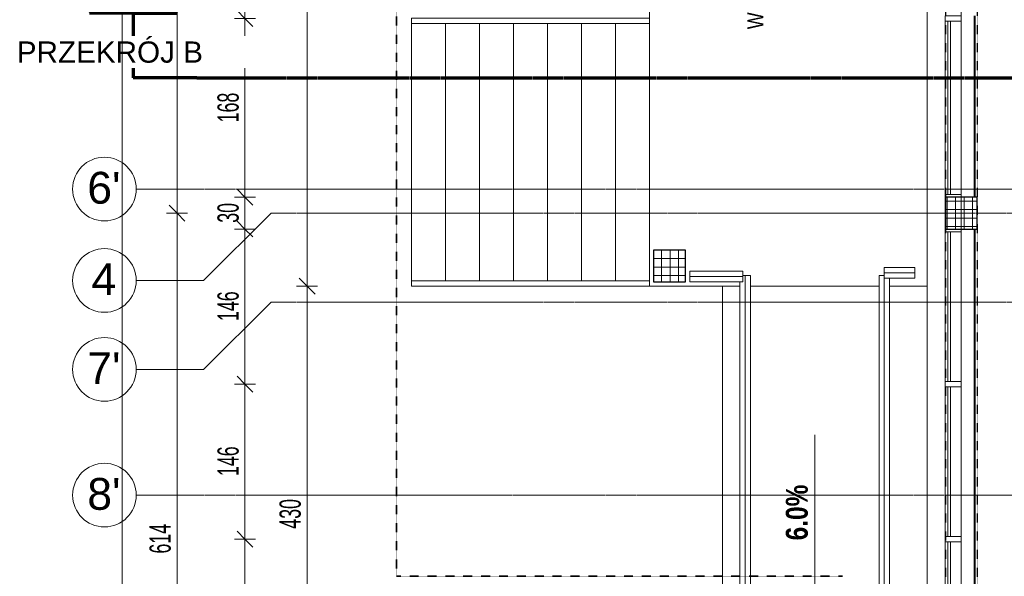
# Model space of a CAD drawing. Header units: millimetres. Extents: x -56965 to 15328, y -25411 to 16900.
# Tile 4 of 69: x -56965 to -47688, y -11959 to -6714. Entities that reach past the tile are written whole.
import ezdxf

# ---------------------------------------------------------------- set-up
doc = ezdxf.new("R2010")
doc.units = ezdxf.units.MM
for name, pattern in [('__FK_przerywana', [3.2004, 1.6002, -1.6002]), ('Kreska', [6.35, 3.175, -3.175]), ('Linia siatki', [22.225, 12.7, -3.175, 3.175, -3.175]), ('Ponad', [3.96875, 2.38125, -1.5875])]:
    doc.linetypes.add(name, pattern=pattern)
for name, color, linetype, lineweight in [('A-ANNO-DIMS', 7, 'Continuous', 5), ('A-ANNO-DIMS-100', 7, 'Continuous', 5), ('A-DETL-THIN', 7, 'Continuous', 5), ('A-FLOR', 7, 'Continuous', 5), ('A-FLOR-HRAL', 7, 'Continuous', 5), ('A-GLAZ-CURT', 7, 'Continuous', 5), ('A-GLAZ-CWMG', 7, 'Continuous', 5), ('A-WALL', 7, 'Continuous', 5), ('G-ANNO-DIMS', 7, 'Continuous', 5), ('G-ANNO-SYMB', 7, 'Continuous', 5), ('G-ANNO-TEXT', 7, 'Continuous', 5), ('S-COLS', 7, 'Continuous', 5), ('S-COLS-SYMB', 7, 'Continuous', 25), ('S-GRID', 7, 'Continuous', 5), ('S-GRID-IDEN', 7, 'Continuous', 5), ('S-STRS', 7, 'Continuous', 5)]:
    doc.layers.add(name, color=color, linetype=linetype, lineweight=lineweight)
doc.layers.add('A-DETL', color=7, linetype='Continuous', lineweight=5, true_color=0x00a600)
doc.styles.add('Arial', font='arial.ttf', dxfattribs={"height": 200})
doc.styles.add('Arial_1', font='arial.ttf', dxfattribs={"width": 0.8, "height": 200})
doc.styles.add('Arial_2', font='arial.ttf', dxfattribs={"height": 300})
doc.styles.add('Arial_4', font='arial.ttf', dxfattribs={"width": 0.6, "height": 200})
doc.styles.add('Arial_5', font='arial.ttf', dxfattribs={"width": 0.8, "height": 150})
doc.styles.add('Arial_B', font='arialbd.ttf', dxfattribs={"width": 0.8, "height": 206.349206})
doc.dimstyles.new('REVIT_standard', dxfattribs={"dimscale": 304.8, "dimtxt": 204.05188, "dimasz": 0.492126, "dimexe": 0.328084, "dimexo": 0.0625, "dimgap": 0, "dimtad": 1, "dimdec": 0, "dimlfac": 0.1, "dimzin": 0, "dimdsep": 46, "dimtxsty": 'Arial_1', "dimblk1": 'OBLIQUE', "dimblk2": 'OBLIQUE', "dimsah": 1, "dimcen": 0.09, "dimazin": 0, "dimtfac": 1, "dimtdec": 4, "dimtix": 1, "dimtmove": 0, "dimatfit": 3, "dimfxl": 0.328084, "dimfxlon": 1, "dimtvp": 1, "dimtolj": 1, "dimtzin": 0, "dimarcsym": 2})
doc.dimstyles.new('standard_wielkość_otworów', dxfattribs={"dimscale": 304.8, "dimtxt": 204.05188, "dimasz": 0.492126, "dimexe": 0.328084, "dimexo": 0.0625, "dimgap": 0, "dimtad": 1, "dimdec": 0, "dimlfac": 0.1, "dimzin": 0, "dimdsep": 46, "dimtxsty": 'Arial_4', "dimblk1": 'OBLIQUE', "dimblk2": 'OBLIQUE', "dimsah": 1, "dimcen": 0.09, "dimazin": 0, "dimtfac": 1, "dimtdec": 4, "dimtix": 1, "dimtmove": 0, "dimatfit": 3, "dimfxl": 0.328084, "dimfxlon": 1, "dimtvp": 1, "dimtolj": 1, "dimtzin": 0, "dimarcsym": 2})
doc.dimstyles.new('standard_wielkość_otworów_1', dxfattribs={"dimscale": 304.8, "dimtxt": 204.05188, "dimasz": 0.492126, "dimexe": 0.328084, "dimexo": 0.0625, "dimgap": 0, "dimtad": 1, "dimdec": 0, "dimlfac": 0.1, "dimzin": 0, "dimdsep": 46, "dimtxsty": 'Arial_4', "dimblk1": 'OBLIQUE', "dimblk2": 'OBLIQUE', "dimsah": 1, "dimcen": 0.09, "dimazin": 0, "dimtfac": 1, "dimtdec": 4, "dimtix": 1, "dimtmove": 0, "dimatfit": 3, "dimfxl": 0.328084, "dimfxlon": 1, "dimtvp": 1, "dimtolj": 1, "dimtzin": 0, "dimarcsym": 2})

# ---------------------------------------------------------------- blocks, each defined once
blk = doc.blocks.new('Panel systemowy - Przeszklony-1770001-PARTER')
at = {"layer": 'A-GLAZ-CURT'}
for p, q in [((816.8, -24.5), (-816.8, -24.5)), ((-816.8, -24.5), (-816.8, -49.5)), ((-816.8, -49.5), (816.8, -49.5)), ((816.8, -49.5), (816.8, -24.5))]:
    blk.add_line(p, q, dxfattribs=at)
blk = doc.blocks.new('Panel systemowy - Przeszklony-1766949-PARTER')
at = {"layer": 'A-GLAZ-CURT'}
for p, q in [((705.5, -24.5), (-705.5, -24.5)), ((-705.5, -24.5), (-705.5, -49.5)), ((-705.5, -49.5), (705.5, -49.5)), ((705.5, -49.5), (705.5, -24.5))]:
    blk.add_line(p, q, dxfattribs=at)
blk = doc.blocks.new('Prostokątny szpros - 50 x 150mm-1736108-PARTER')
at = {"layer": 'A-GLAZ-CWMG'}
for p, q in [((-25, 75), (25, 75)), ((-25, -75), (-25, 75)), ((25, 75), (25, -75)), ((25, -75), (-25, -75))]:
    blk.add_line(p, q, dxfattribs=at)
blk = doc.blocks.new('Prostokątny szpros - 50 x 150mm-V21-PARTER')
at = {"layer": 'A-GLAZ-CWMG'}
for p, q in [((-25, 75), (25, 75)), ((25, 75), (25, -75)), ((25, -75), (0, -75))]:
    blk.add_line(p, q, dxfattribs=at)
blk = doc.blocks.new('Prostokątny szpros - 50 x 150mm-V20-PARTER')
at = {"layer": 'A-GLAZ-CWMG'}
for p, q in [((-25, 75), (25, 75)), ((-25, -75), (-25, 75)), ((0, -75), (-25, -75))]:
    blk.add_line(p, q, dxfattribs=at)
blk = doc.blocks.new('Prostokątny szpros - 50 x 150mm-1769999-PARTER')
at = {"layer": 'A-GLAZ-CWMG'}
for p, q in [((-48244.4, -4201), (-48244.4, -2567.4)), ((-48094.4, -4201), (-48094.4, -2567.4))]:
    blk.add_line(p, q, dxfattribs=at)
blk = doc.blocks.new('Prostokątny szpros - 50 x 150mm-1766945-PARTER')
at = {"layer": 'A-GLAZ-CWMG'}
for p, q in [((-48244.4, 704.6), (-48244.4, 2115.6)), ((-48094.4, 704.6), (-48094.4, 2115.6))]:
    blk.add_line(p, q, dxfattribs=at)
blk = doc.blocks.new('Prostokątny szpros - 50 x 150mm-1766809-PARTER')
at = {"layer": 'A-GLAZ-CWMG'}
blk.add_line((-48244.4, 3626.6), (-48244.4, 3876.6), dxfattribs=at)
blk = doc.blocks.new('Typ poręczy górnej - Górna poręcz_wewnętrzny_-1637208-PARTER')
at = {"layer": 'A-FLOR-HRAL'}
for p, q in [((-53272.4, -9224), (-53272.4, -9174)), ((-53272.4, -9174), (-51032.4, -9174)), ((-51032.4, -9174), (-51032.4, -9224)), ((-51032.4, -9224), (-53272.4, -9224))]:
    blk.add_line(p, q, dxfattribs=at)
blk = doc.blocks.new('Typ poręczy górnej - Górna poręcz_wewnętrzny_-V25-PARTER')
at = {"layer": 'A-FLOR-HRAL'}
for p, q in [((-53272.4, -9174), (-53272.4, -9224)), ((-53272.4, -9174), (-51032.4, -9174)), ((-51032.4, -9174), (-51032.4, -9224)), ((-53272.4, -9224), (-51032.4, -9224))]:
    blk.add_line(p, q, dxfattribs=at)
blk = doc.blocks.new('Typ poręczy górnej - Górna poręcz_wewnętrzny_-1637704-PARTER')
at = {"layer": 'A-FLOR-HRAL'}
for p, q in [((-53272.4, -6749.4), (-53272.4, -6699.4)), ((-53272.4, -6699.4), (-51032.4, -6699.4)), ((-51032.4, -6749.4), (-53272.4, -6749.4)), ((-51032.4, -6699.4), (-51032.4, -6749.4))]:
    blk.add_line(p, q, dxfattribs=at)
blk = doc.blocks.new('Typ poręczy górnej - Górna poręcz_wewnętrzny_-V27-PARTER')
at = {"layer": 'A-FLOR-HRAL'}
for p, q in [((-53272.4, -6699.4), (-53272.4, -6749.4)), ((-53272.4, -6699.4), (-51032.4, -6699.4)), ((-53272.4, -6749.4), (-51032.4, -6749.4)), ((-51032.4, -6699.4), (-51032.4, -6749.4))]:
    blk.add_line(p, q, dxfattribs=at)
blk = doc.blocks.new('SKo Słup prefabrykowany ___FK_04_0 - S1 30X30-V29-PARTER')
at = {"layer": 'S-COLS'}
h = blk.add_hatch(dxfattribs=at)
h.set_pattern_fill('FP_5', color=256, style=0, pattern_type=2)
h.set_pattern_definition([(0, (50842.416, 9034.41), (0, 80), []), (90, (50842.416, 9034.41), (-80, 5e-15), [])])
h.paths.add_polyline_path([(150, -150), (150, 150), (-150, 150), (-150, -150), (113.7, -150)])
at = {"layer": 'S-COLS-SYMB'}
for p, q in [((-150, 150), (-150, -150)), ((150, 150), (-150, 150)), ((150, -150), (150, 150)), ((-150, -150), (150, -150))]:
    blk.add_line(p, q, dxfattribs=at)
blk = doc.blocks.new('SKo Słup prefabrykowany ___FK_04_0 - S1 30X30-V32-PARTER')
at = {"layer": 'S-COLS'}
h = blk.add_hatch(dxfattribs=at)
h.set_pattern_fill('FP_10', color=256, style=0, pattern_type=2)
h.set_pattern_definition([(0, (48093.416, 8536.41), (0, 80), []), (90, (48093.416, 8536.41), (-80, 5e-15), [])])
h.paths.add_polyline_path([(150, -150), (150, 150), (-150, 150), (-150, -150)])
at = {"layer": 'S-COLS-SYMB'}
for p, q in [((-150, 150), (-150, -150)), ((150, 150), (-150, 150)), ((150, -150), (150, 150)), ((-150, -150), (150, -150))]:
    blk.add_line(p, q, dxfattribs=at)
blk = doc.blocks.new('Poręcz - Poręcz-1723505-PARTER')
at = {"layer": 'A-FLOR-HRAL'}
for p, q in [((-50128.4, -9124.4), (-50128.4, -13724.4)), ((-50078.4, -13724.4), (-50078.4, -9124.4)), ((-50178.4, -9184.4), (-50178.4, -13724.4))]:
    blk.add_line(p, q, dxfattribs=at)
at = {"layer": 'A-FLOR-HRAL', "flags": 128}
for points in [[(-50152.4, -9124.4), (-50146.9, -9124.4), (-50140.9, -9124.4), (-50135.7, -9124.4), (-50131.8, -9124.4), (-50129.3, -9124.4), (-50128.4, -9124.4)], [(-50128.4, -9124.4), (-50127.6, -9124.4), (-50125.1, -9124.4), (-50121.1, -9124.4), (-50115.9, -9124.4), (-50109.9, -9124.4), (-50103.4, -9124.4), (-50096.9, -9124.4), (-50090.9, -9124.4), (-50085.7, -9124.4), (-50081.8, -9124.4), (-50079.3, -9124.4), (-50078.4, -9124.4)], [(-50128.4, -13724.4), (-50129.3, -13724.4), (-50131.8, -13724.4), (-50135.7, -13724.4), (-50140.9, -13724.4), (-50146.9, -13724.4), (-50153.4, -13724.4), (-50159.9, -13724.4), (-50165.9, -13724.4), (-50171.1, -13724.4), (-50175.1, -13724.4), (-50177.6, -13724.4), (-50178.4, -13724.4)], [(-50078.4, -13724.4), (-50079.3, -13724.4), (-50081.8, -13724.4), (-50085.7, -13724.4), (-50090.9, -13724.4), (-50096.9, -13724.4), (-50103.4, -13724.4), (-50109.9, -13724.4), (-50115.9, -13724.4), (-50121.1, -13724.4), (-50125.1, -13724.4), (-50127.6, -13724.4), (-50128.4, -13724.4)]]:
    blk.add_lwpolyline(points, dxfattribs=at)
blk = doc.blocks.new('Poręcz - Poręcz-1734755-PARTER')
at = {"layer": 'A-FLOR-HRAL'}
for p, q in [((-48868.4, -9124.4), (-48868.4, -13724.4)), ((-48818.4, -13724.4), (-48818.4, -9124.4)), ((-48768.4, -13724.4), (-48768.4, -9149.4))]:
    blk.add_line(p, q, dxfattribs=at)
at = {"layer": 'A-FLOR-HRAL', "flags": 128}
for points in [[(-48868.4, -9124.4), (-48867.6, -9124.4), (-48865.1, -9124.4), (-48861.1, -9124.4), (-48855.9, -9124.4), (-48849.9, -9124.4), (-48843.4, -9124.4), (-48836.9, -9124.4), (-48830.9, -9124.4), (-48825.7, -9124.4), (-48821.8, -9124.4), (-48819.3, -9124.4), (-48818.4, -9124.4)], [(-48818.4, -13724.4), (-48819.3, -13724.4), (-48821.8, -13724.4), (-48825.7, -13724.4), (-48830.9, -13724.4), (-48836.9, -13724.4), (-48843.4, -13724.4), (-48849.9, -13724.4), (-48855.9, -13724.4), (-48861.1, -13724.4), (-48865.1, -13724.4), (-48867.6, -13724.4), (-48868.4, -13724.4)], [(-48768.4, -13724.4), (-48769.3, -13724.4), (-48771.8, -13724.4), (-48775.7, -13724.4), (-48780.9, -13724.4), (-48786.9, -13724.4), (-48793.4, -13724.4), (-48799.9, -13724.4), (-48805.9, -13724.4), (-48811.1, -13724.4), (-48815.1, -13724.4), (-48817.6, -13724.4), (-48818.4, -13724.4)]]:
    blk.add_lwpolyline(points, dxfattribs=at)
blk = doc.blocks.new('Poręcz - Poręcz-1740557-PARTER')
at = {"layer": 'A-FLOR-HRAL'}
for p, q in [((-50152.4, -9084.4), (-50652.4, -9084.4)), ((-50652.4, -9084.4), (-50652.4, -9134.4)), ((-50152.4, -9134.4), (-50152.4, -9084.4)), ((-50652.4, -9134.4), (-50152.4, -9134.4)), ((-50652.4, -9134.4), (-50652.4, -9184.4)), ((-50152.4, -9184.4), (-50152.4, -9134.4)), ((-50652.4, -9184.4), (-50152.4, -9184.4))]:
    blk.add_line(p, q, dxfattribs=at)
blk = doc.blocks.new('Poręcz - Poręcz-1740636-PARTER')
at = {"layer": 'A-FLOR-HRAL'}
for p, q in [((-48532.4, -9049.4), (-48818.4, -9049.4)), ((-48818.4, -9049.4), (-48818.4, -9099.4)), ((-48532.4, -9099.4), (-48532.4, -9049.4)), ((-48818.4, -9099.4), (-48532.4, -9099.4)), ((-48818.4, -9099.4), (-48818.4, -9144.5)), ((-48818.4, -9149.4), (-48532.4, -9149.4)), ((-48532.4, -9149.4), (-48532.4, -9099.4))]:
    blk.add_line(p, q, dxfattribs=at)
blk = doc.blocks.new('Przekrój - znacznik przekroju strzałka-348499-PARTER')
at = {"layer": 'G-ANNO-SYMB', "lineweight": 70}
for p, q in [((-6, 10.216), (-10.11, 6.106)), ((-6, 10.216), (-1.89, 6.106)), ((-6, 6.106), (-10.11, 6.106)), ((-6, 6.106), (-6, 0)), ((-6, 6.106), (-1.89, 6.106)), ((0, 0), (-6, 0))]:
    blk.add_line(p, q, dxfattribs=at)
blk = doc.blocks.new('Siatka - SOsi_Sybol osi-348494-PARTER')
at = {"layer": 'S-GRID-IDEN', "color": 142, "true_color": 0x0080c0}
blk.add_circle((0, 0), 3, dxfattribs=at)
blk = doc.blocks.new('DIMBLOCK40-PARTER')
at = {"layer": 'A-ANNO-DIMS-100', "color": 250, "true_color": 0x303030, "transparency": 16777216}
for p, q in [((-55998.7, 10155.6), (-56073.7, 10230.6)), ((-55998.7, 10155.6), (-56098.7, 10155.6)), ((-55998.7, -21144.4), (-55998.7, 10155.6)), ((-55998.7, 10155.6), (-55923.7, 10080.6)), ((-55998.7, 10155.6), (-55898.7, 10155.6)), ((-55998.7, -21144.4), (-56098.7, -21144.4)), ((-55998.7, -21144.4), (-56073.7, -21069.4)), ((-55998.7, -21144.4), (-55923.7, -21219.4)), ((-55998.7, -21144.4), (-55898.7, -21144.4))]:
    blk.add_line(p, q, dxfattribs=at)
at = {"layer": 'A-ANNO-DIMS-100', "color": 0, "transparency": 16777216, "insert": (-56258.3, -5739.3), "char_height": 200, "width": 587.669, "attachment_point": 1, "rotation": 90, "line_spacing_factor": 0.941778, "style": 'Arial_1'}
blk.add_mtext('3130', dxfattribs=at)
blk = doc.blocks.new('_Oblique')
at = {"color": 0, "linetype": 'ByBlock', "lineweight": -2}
blk.add_line((-0.5, -0.5), (0.5, 0.5), dxfattribs=at)
blk = doc.blocks.new('DIMBLOCK67-PARTER')
at = {"layer": 'A-ANNO-DIMS-100', "color": 250, "true_color": 0x303030, "transparency": 16777216}
for p, q in [((-54842.4, -4226), (-54917.4, -4151)), ((-54842.4, -4226), (-54942.4, -4226)), ((-54842.4, -4226), (-54842.4, -6702.8)), ((-54842.4, -4226), (-54767.4, -4301)), ((-54842.4, -4226), (-54742.4, -4226)), ((-54842.4, -6702.8), (-54917.4, -6627.8)), ((-54842.4, -6702.8), (-54942.4, -6702.8)), ((-54842.4, -6702.8), (-54767.4, -6777.8)), ((-54842.4, -6702.8), (-54742.4, -6702.8))]:
    blk.add_line(p, q, dxfattribs=at)
at = {"layer": 'A-ANNO-DIMS-100', "color": 0, "transparency": 16777216, "insert": (-55102, -5601), "char_height": 200, "width": 327.739, "attachment_point": 1, "rotation": 90, "line_spacing_factor": 0.941778, "style": 'Arial_4'}
blk.add_mtext('248', dxfattribs=at)
blk = doc.blocks.new('DIMBLOCK68-PARTER')
at = {"layer": 'A-ANNO-DIMS-100', "color": 250, "true_color": 0x303030, "transparency": 16777216}
for p, q in [((-54842.4, -6702.8), (-54917.4, -6627.8)), ((-54842.4, -6702.8), (-54942.4, -6702.8)), ((-54842.4, -6702.8), (-54842.4, -8386.4)), ((-54842.4, -6702.8), (-54767.4, -6777.8)), ((-54842.4, -6702.8), (-54742.4, -6702.8)), ((-54842.4, -8386.4), (-54917.4, -8311.4)), ((-54842.4, -8386.4), (-54942.4, -8386.4)), ((-54842.4, -8386.4), (-54767.4, -8461.4)), ((-54842.4, -8386.4), (-54742.4, -8386.4))]:
    blk.add_line(p, q, dxfattribs=at)
at = {"layer": 'A-ANNO-DIMS-100', "color": 0, "transparency": 16777216, "insert": (-55102, -7681.2), "char_height": 200, "width": 327.739, "attachment_point": 1, "rotation": 90, "line_spacing_factor": 0.941778, "style": 'Arial_4'}
blk.add_mtext('168', dxfattribs=at)
blk = doc.blocks.new('DIMBLOCK69-PARTER')
at = {"layer": 'A-ANNO-DIMS-100', "color": 250, "true_color": 0x303030, "transparency": 16777216}
for p, q in [((-54842.4, -8386.4), (-54917.4, -8311.4)), ((-54842.4, -8386.4), (-54942.4, -8386.4)), ((-54842.4, -8386.4), (-54842.4, -8686.4)), ((-54842.4, -8386.4), (-54767.4, -8461.4)), ((-54842.4, -8386.4), (-54742.4, -8386.4)), ((-54842.4, -8686.4), (-54917.4, -8611.4)), ((-54842.4, -8686.4), (-54942.4, -8686.4)), ((-54842.4, -8686.4), (-54767.4, -8761.4)), ((-54842.4, -8686.4), (-54742.4, -8686.4))]:
    blk.add_line(p, q, dxfattribs=at)
at = {"layer": 'A-ANNO-DIMS-100', "color": 0, "transparency": 16777216, "insert": (-55102, -8627.4), "char_height": 200, "width": 218.492, "attachment_point": 1, "rotation": 90, "line_spacing_factor": 0.941778, "style": 'Arial_4'}
blk.add_mtext('30', dxfattribs=at)
blk = doc.blocks.new('DIMBLOCK70-PARTER')
at = {"layer": 'A-ANNO-DIMS-100', "color": 250, "true_color": 0x303030, "transparency": 16777216}
for p, q in [((-54842.4, -8686.4), (-54917.4, -8611.4)), ((-54842.4, -8686.4), (-54942.4, -8686.4)), ((-54842.4, -8686.4), (-54842.4, -10147.4)), ((-54842.4, -8686.4), (-54767.4, -8761.4)), ((-54842.4, -8686.4), (-54742.4, -8686.4)), ((-54842.4, -10147.4), (-54917.4, -10072.4)), ((-54842.4, -10147.4), (-54942.4, -10147.4)), ((-54842.4, -10147.4), (-54767.4, -10222.4)), ((-54842.4, -10147.4), (-54742.4, -10147.4))]:
    blk.add_line(p, q, dxfattribs=at)
at = {"layer": 'A-ANNO-DIMS-100', "color": 0, "transparency": 16777216, "insert": (-55102, -9553.5), "char_height": 200, "width": 327.739, "attachment_point": 1, "rotation": 90, "line_spacing_factor": 0.941778, "style": 'Arial_4'}
blk.add_mtext('146', dxfattribs=at)
blk = doc.blocks.new('DIMBLOCK71-PARTER')
at = {"layer": 'A-ANNO-DIMS-100', "color": 250, "true_color": 0x303030, "transparency": 16777216}
for p, q in [((-54842.4, -10147.4), (-54917.4, -10072.4)), ((-54842.4, -10147.4), (-54942.4, -10147.4)), ((-54842.4, -10147.4), (-54842.4, -11608.4)), ((-54842.4, -10147.4), (-54767.4, -10222.4)), ((-54842.4, -10147.4), (-54742.4, -10147.4)), ((-54842.4, -11608.4), (-54917.4, -11533.4)), ((-54842.4, -11608.4), (-54942.4, -11608.4)), ((-54842.4, -11608.4), (-54767.4, -11683.4)), ((-54842.4, -11608.4), (-54742.4, -11608.4))]:
    blk.add_line(p, q, dxfattribs=at)
at = {"layer": 'A-ANNO-DIMS-100', "color": 0, "transparency": 16777216, "insert": (-55102, -11014.5), "char_height": 200, "width": 327.739, "attachment_point": 1, "rotation": 90, "line_spacing_factor": 0.941778, "style": 'Arial_4'}
blk.add_mtext('146', dxfattribs=at)
blk = doc.blocks.new('DIMBLOCK72-PARTER')
at = {"layer": 'A-ANNO-DIMS-100', "color": 250, "true_color": 0x303030, "transparency": 16777216}
for p, q in [((-54842.4, -11608.4), (-54917.4, -11533.4)), ((-54842.4, -11608.4), (-54942.4, -11608.4)), ((-54842.4, -11608.4), (-54842.4, -13069.4)), ((-54842.4, -11608.4), (-54767.4, -11683.4)), ((-54842.4, -11608.4), (-54742.4, -11608.4)), ((-54842.4, -13069.4), (-54942.4, -13069.4)), ((-54842.4, -13069.4), (-54917.4, -12994.4)), ((-54842.4, -13069.4), (-54767.4, -13144.4)), ((-54842.4, -13069.4), (-54742.4, -13069.4))]:
    blk.add_line(p, q, dxfattribs=at)
at = {"layer": 'A-ANNO-DIMS-100', "color": 0, "transparency": 16777216, "insert": (-55102, -12475.5), "char_height": 200, "width": 327.739, "attachment_point": 1, "rotation": 90, "line_spacing_factor": 0.941778, "style": 'Arial_4'}
blk.add_mtext('146', dxfattribs=at)
blk = doc.blocks.new('DIMBLOCK281-PARTER')
at = {"layer": 'A-ANNO-DIMS-100', "color": 250, "true_color": 0x303030, "transparency": 16777216}
for p, q in [((-55482.6, -8536.4), (-55557.6, -8461.4)), ((-55482.6, -8536.4), (-55582.6, -8536.4)), ((-55482.6, -14680.4), (-55482.6, -8536.4)), ((-55482.6, -8536.4), (-55407.6, -8611.4)), ((-55482.6, -8536.4), (-55382.6, -8536.4)), ((-55482.6, -14680.4), (-55557.6, -14605.4)), ((-55482.6, -14680.4), (-55582.6, -14680.4)), ((-55482.6, -14680.4), (-55407.6, -14755.4)), ((-55482.6, -14680.4), (-55382.6, -14680.4))]:
    blk.add_line(p, q, dxfattribs=at)
at = {"layer": 'A-ANNO-DIMS-100', "color": 0, "transparency": 16777216, "insert": (-55742.2, -11745), "char_height": 200, "width": 327.739, "attachment_point": 1, "rotation": 90, "line_spacing_factor": 0.941778, "style": 'Arial_4'}
blk.add_mtext('614', dxfattribs=at)
blk = doc.blocks.new('DIMBLOCK282-PARTER')
at = {"layer": 'A-ANNO-DIMS-100', "color": 250, "true_color": 0x303030, "transparency": 16777216}
for p, q in [((-55482.6, -2392.4), (-55557.6, -2317.4)), ((-55482.6, -2392.4), (-55582.6, -2392.4)), ((-55482.6, -8536.4), (-55482.6, -2392.4)), ((-55482.6, -2392.4), (-55407.6, -2467.4)), ((-55482.6, -2392.4), (-55382.6, -2392.4)), ((-55482.6, -8536.4), (-55557.6, -8461.4)), ((-55482.6, -8536.4), (-55582.6, -8536.4)), ((-55482.6, -8536.4), (-55407.6, -8611.4)), ((-55482.6, -8536.4), (-55382.6, -8536.4))]:
    blk.add_line(p, q, dxfattribs=at)
at = {"layer": 'A-ANNO-DIMS-100', "color": 0, "transparency": 16777216, "insert": (-55742.2, -5601), "char_height": 200, "width": 327.739, "attachment_point": 1, "rotation": 90, "line_spacing_factor": 0.941778, "style": 'Arial_4'}
blk.add_mtext('614', dxfattribs=at)
blk = doc.blocks.new('DIMBLOCK325-PARTER')
at = {"layer": 'A-ANNO-DIMS-100', "color": 250, "true_color": 0x303030, "transparency": 16777216}
for p, q in [((-54257.6, -9224), (-54332.6, -9149)), ((-54257.6, -9224), (-54357.6, -9224)), ((-54257.6, -13524.4), (-54257.6, -9224)), ((-54257.6, -9224), (-54182.6, -9299)), ((-54257.6, -9224), (-54157.6, -9224)), ((-54257.6, -13524.4), (-54332.6, -13449.4)), ((-54257.6, -13524.4), (-54357.6, -13524.4)), ((-54257.6, -13524.4), (-54182.6, -13599.4)), ((-54257.6, -13524.4), (-54157.6, -13524.4))]:
    blk.add_line(p, q, dxfattribs=at)
at = {"layer": 'A-ANNO-DIMS-100', "color": 0, "transparency": 16777216, "insert": (-54517.2, -11510.8), "char_height": 200, "width": 327.739, "attachment_point": 1, "rotation": 90, "line_spacing_factor": 0.941778, "style": 'Arial_4'}
blk.add_mtext('430', dxfattribs=at)
blk = doc.blocks.new('DIMBLOCK326-PARTER')
at = {"layer": 'A-ANNO-DIMS-100', "color": 250, "true_color": 0x303030, "transparency": 16777216}
for p, q in [((-54257.6, 515.6), (-54332.6, 590.6)), ((-54257.6, 515.6), (-54357.6, 515.6)), ((-54257.6, -9224), (-54257.6, 515.6)), ((-54257.6, 515.6), (-54182.6, 440.6)), ((-54257.6, 515.6), (-54157.6, 515.6)), ((-54257.6, -9224), (-54332.6, -9149)), ((-54257.6, -9224), (-54357.6, -9224)), ((-54257.6, -9224), (-54182.6, -9299)), ((-54257.6, -9224), (-54157.6, -9224))]:
    blk.add_line(p, q, dxfattribs=at)
at = {"layer": 'A-ANNO-DIMS-100', "color": 0, "transparency": 16777216, "insert": (-54517.2, -4490.8), "char_height": 200, "width": 327.739, "attachment_point": 1, "rotation": 90, "line_spacing_factor": 0.941778, "style": 'Arial_4'}
blk.add_mtext('974', dxfattribs=at)

msp = doc.modelspace()

# ---------------------------------------------------------------- linework, layer by layer
at = {"layer": 'A-DETL', "color": 4, "linetype": '__FK_przerywana', "lineweight": 35, "true_color": 0x00ffff}
for p, q in [((-53413.41602, -11959.40745), (-53413.41602, 1105.59255)), ((-49213.41602, -11959.40745), (-53413.41602, -11959.40745))]:
    msp.add_line(p, q, dxfattribs=at)
at = {"layer": 'A-DETL-THIN', "linetype": '__FK_przerywana', "lineweight": 25}
for p, q in [((-48243.41602, 9745.59255), (-48243.41602, -20694.40745)), ((-47943.41602, 9745.59255), (-47943.41602, -20694.40745))]:
    msp.add_line(p, q, dxfattribs=at)
at = {"layer": 'A-FLOR'}
msp.add_line((-51032.41602, -1724.40745), (-51032.41602, -9174.00745), dxfattribs=at)
at = {"layer": 'A-FLOR', "color": 8, "true_color": 0x6f757b}
for p, q in [((-47963.41602, -8386.40745), (-47963.41602, -6677.80745)), ((-47963.41602, -14530.40745), (-47963.41602, -8686.40745))]:
    msp.add_line(p, q, dxfattribs=at)
at = {"layer": 'A-FLOR', "color": 9, "true_color": 0xc2c2c2}
for p, q in [((-51032.41602, -9224.00745), (-51032.41602, -9174.00745)), ((-48768.43454, -9224.40745), (-48413.41602, -9224.40745))]:
    msp.add_line(p, q, dxfattribs=at)
at = {"layer": 'A-FLOR', "color": 252, "true_color": 0x838383}
for p, q in [((-50343.41602, -9224.40745), (-51032.41602, -9224.40745)), ((-48868.3975, -9224.40745), (-50078.43454, -9224.40745))]:
    msp.add_line(p, q, dxfattribs=at)
at = {"layer": 'A-WALL'}
for p, q in [((-48413.41602, -21214.40745), (-48413.41602, -6590.80745)), ((-47973.41602, -6677.80745), (-47973.41602, -8386.40745)), ((-47973.41602, -8686.40745), (-47973.41602, -14530.40745)), ((-50343.41602, -19434.40745), (-50343.41602, -9224.40745))]:
    msp.add_line(p, q, dxfattribs=at)
at = {"layer": 'A-WALL', "color": 9, "true_color": 0xc2c2c2}
msp.add_line((-50343.41602, -9224.40745), (-50178.3975, -9224.40745), dxfattribs=at)
at = {"layer": 'G-ANNO-DIMS'}
msp.add_line((-49472.03358, -10625.15889), (-49472.03358, -12125.15889), dxfattribs=at)
at = {"layer": 'G-ANNO-SYMB', "linetype": 'Kreska', "lineweight": 70}
msp.add_line((-55297.31464, -7263.09522), (555.43524, -7263.09522), dxfattribs=at)
at = {"layer": 'S-GRID', "linetype": 'Linia siatki'}
for p, q in [((-48093.41602, 15853.26345), (-48093.41602, -23865.32553)), ((-55866.74056, -8309.40745), (1287.74041, -8309.40745)), ((-54596.74056, -8536.40745), (17.74041, -8536.40745)), ((-54596.74056, -9374.40745), (17.74041, -9374.40745)), ((-55866.74056, -11194.40745), (1287.74041, -11194.40745))]:
    msp.add_line(p, q, dxfattribs=at)
at = {"layer": 'S-GRID'}
for p, q in [((-54596.74056, -8536.40745), (-55231.74056, -9171.40745)), ((-55231.74056, -9171.40745), (-55866.74056, -9171.40745)), ((-54596.74056, -9374.40745), (-55231.74056, -10009.40745)), ((-55231.74056, -10009.40745), (-55866.74056, -10009.40745))]:
    msp.add_line(p, q, dxfattribs=at)
at = {"layer": 'S-STRS'}
for p, q in [((-53272.41602, -6749.40745), (-53272.41602, -9174.00745)), ((-52952.41602, -6749.40745), (-52952.41602, -9174.00745)), ((-52632.41602, -6749.40745), (-52632.41602, -9174.00745)), ((-52312.41602, -6749.40745), (-52312.41602, -9174.00745)), ((-51992.41602, -6749.40745), (-51992.41602, -9174.00745)), ((-51672.41602, -6749.40745), (-51672.41602, -9174.00745)), ((-51352.41602, -6749.40745), (-51352.41602, -9174.00745)), ((-51032.41602, -6749.40745), (-51032.41602, -9174.00745)), ((-53272.41602, -9224.40745), (-52952.41602, -9224.40745)), ((-52952.41602, -9224.40745), (-52632.41602, -9224.40745)), ((-52632.41602, -9224.40745), (-52312.41602, -9224.40745)), ((-52312.41602, -9224.40745), (-51992.41602, -9224.40745)), ((-51992.41602, -9224.40745), (-51672.41602, -9224.40745)), ((-51672.41602, -9224.40745), (-51352.41602, -9224.40745)), ((-51352.41602, -9224.40745), (-51032.41602, -9224.40745))]:
    msp.add_line(p, q, dxfattribs=at)
at = {"layer": 'S-STRS', "linetype": 'Ponad'}
for p, q in [((-53272.41602, -6749.40745), (-53272.41602, -9174.00745)), ((-52952.41602, -6749.40745), (-52952.41602, -9174.00745)), ((-52632.41602, -6749.40745), (-52632.41602, -9174.00745)), ((-52312.41602, -6749.40745), (-52312.41602, -9174.00745)), ((-51992.41602, -6749.40745), (-51992.41602, -9174.00745)), ((-51672.41602, -6749.40745), (-51672.41602, -9174.00745)), ((-51352.41602, -6749.40745), (-51352.41602, -9174.00745))]:
    msp.add_line(p, q, dxfattribs=at)

# ---------------------------------------------------------------- block references
at = {"layer": 'A-FLOR-HRAL'}
for name in ['Typ poręczy górnej - Górna poręcz_wewnętrzny_-1637704-PARTER', 'Typ poręczy górnej - Górna poręcz_wewnętrzny_-V27-PARTER', 'Poręcz - Poręcz-1740557-PARTER', 'Poręcz - Poręcz-1740636-PARTER', 'Typ poręczy górnej - Górna poręcz_wewnętrzny_-1637208-PARTER', 'Typ poręczy górnej - Górna poręcz_wewnętrzny_-V25-PARTER', 'Poręcz - Poręcz-1723505-PARTER', 'Poręcz - Poręcz-1734755-PARTER']:
    msp.add_blockref(name, (0, 0), dxfattribs=at)
at = {"layer": 'A-GLAZ-CURT', "rotation": 269.9999999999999}
for name, p in [('Panel systemowy - Przeszklony-1770001-PARTER', (-48169.41602, -7544.60745)), ('Panel systemowy - Przeszklony-1766949-PARTER', (-48169.41602, -9416.90745)), ('Panel systemowy - Przeszklony-1766949-PARTER', (-48169.41602, -10877.90745)), ('Panel systemowy - Przeszklony-1766949-PARTER', (-48169.41602, -12338.90745))]:
    msp.add_blockref(name, p, dxfattribs=at)
at = {"layer": 'A-GLAZ-CWMG', "extrusion": (0, 0, -1), "rotation": 270.0000000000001}
for name, p in [('Prostokątny szpros - 50 x 150mm-1736108-PARTER', (48169.41602, -6702.80745)), ('Prostokątny szpros - 50 x 150mm-V20-PARTER', (48169.41602, -8386.40745)), ('Prostokątny szpros - 50 x 150mm-V21-PARTER', (48169.41602, -8686.40745)), ('Prostokątny szpros - 50 x 150mm-1736108-PARTER', (48169.41602, -10147.40745)), ('Prostokątny szpros - 50 x 150mm-1736108-PARTER', (48169.41602, -11608.40745))]:
    msp.add_blockref(name, p, dxfattribs=at)
at = {"layer": 'A-GLAZ-CWMG'}
for name, p in [('Prostokątny szpros - 50 x 150mm-1769999-PARTER', (0, -4160.4)), ('Prostokątny szpros - 50 x 150mm-1766809-PARTER', (0, -12288)), ('Prostokątny szpros - 50 x 150mm-1766945-PARTER', (0, -10827)), ('Prostokątny szpros - 50 x 150mm-1766945-PARTER', (0, -12288)), ('Prostokątny szpros - 50 x 150mm-1766945-PARTER', (0, -13749))]:
    msp.add_blockref(name, p, dxfattribs=at)
at = {"layer": 'G-ANNO-SYMB', "lineweight": 70, "xscale": 99.99999999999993, "yscale": 99.99999999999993, "zscale": 99.99999999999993}
msp.add_blockref('Przekrój - znacznik przekroju strzałka-348499-PARTER', (-55297.31464, -7263.09522), dxfattribs=at)
at = {"layer": 'S-COLS-SYMB', "lineweight": 18}
for name, p in [('SKo Słup prefabrykowany ___FK_04_0 - S1 30X30-V32-PARTER', (-48093.41602, -8536.40745)), ('SKo Słup prefabrykowany ___FK_04_0 - S1 30X30-V29-PARTER', (-50842.41602, -9034.40745))]:
    msp.add_blockref(name, p, dxfattribs=at)
at = {"layer": 'S-GRID-IDEN', "color": 142, "true_color": 0x0080c0, "xscale": 99.99999999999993, "yscale": 99.99999999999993, "zscale": 99.99999999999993, "rotation": 269.9999999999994}
for p in [(-56166.74056, -8309.40745), (-56166.74056, -9171.40745), (-56166.74056, -10009.40745), (-56166.74056, -11194.40745)]:
    msp.add_blockref('Siatka - SOsi_Sybol osi-348494-PARTER', p, dxfattribs=at)

# ---------------------------------------------------------------- texts
at = {"layer": 'G-ANNO-DIMS', "insert": (-49746.40008, -11621.03116), "char_height": 206.349206, "width": 590.0934529, "attachment_point": 1, "rotation": 90, "line_spacing_factor": 0.941778, "style": 'Arial_B'}
msp.add_mtext('6.0%', dxfattribs=at)
at = {"layer": 'G-ANNO-TEXT', "insert": (-50108.00216, -6803.17891), "char_height": 150, "width": 442.5315, "attachment_point": 1, "rotation": 90, "style": 'Arial_5'}
msp.add_mtext('WEJ', dxfattribs=at)
at = {"layer": 'S-GRID-IDEN', "color": 142, "true_color": 0x0080c0, "char_height": 300, "attachment_point": 1, "style": 'Arial_2'}
for s, insert, width in [("6'", (-56328.28597, -8147.51464), 384.81), ('\\fArial|b0|i0|c238|p34|;4', (-56288.78597, -9009.51464), 288.6075), ("7'", (-56328.28597, -9847.51464), 384.81), ("8'", (-56328.28597, -11032.51464), 384.81)]:
    msp.add_mtext(s, dxfattribs=dict(at, insert=insert, width=width))

# ---------------------------------------------------------------- dimensions: what is measured, and where the dimension line sits
at = {"layer": 'A-ANNO-DIMS', "color": 250, "true_color": 0x303030}
for base, p1, p2, dimstyle, override, picture, middle in [((-54257.57289, 515.59255), (-54157.57289, -9224.00745), (-54157.57289, 515.59255), 'standard_wielkość_otworów_1', {"dimpost": '<>', "dimfxl": 9739.6}, 'DIMBLOCK326-PARTER', (-54359.68749, -4354.20745)), ((-54842.39456, -6702.80745), (-54742.39456, -4226.00745), (-54742.39456, -6702.80745), 'standard_wielkość_otworów', {"dimpost": '<>', "dimfxl": 2476.8}, 'DIMBLOCK67-PARTER', (-54944.50916, -5464.40745)), ((-54842.39456, -8386.40745), (-54742.39456, -6702.80745), (-54742.39456, -8386.40745), 'standard_wielkość_otworów', {"dimpost": '<>', "dimfxl": 1683.6}, 'DIMBLOCK68-PARTER', (-54944.50916, -7544.60745)), ((-54842.39456, -8686.40745), (-54742.39456, -8386.40745), (-54742.39456, -8686.40745), 'standard_wielkość_otworów', {"dimpost": '<>', "dimfxl": 300}, 'DIMBLOCK69-PARTER', (-54944.57738, -8536.40745)), ((-55482.55749, -8536.40745), (-55582.55749, -14680.40745), (-55382.55749, -8536.40745), 'standard_wielkość_otworów', {"dimpost": '<>', "dimfxl": 6147.254346}, 'DIMBLOCK281-PARTER', (-55584.67209, -11608.40745)), ((-54842.39456, -10147.40745), (-54742.39456, -8686.40745), (-54742.39456, -10147.40745), 'standard_wielkość_otworów', {"dimpost": '<>', "dimfxl": 1461}, 'DIMBLOCK70-PARTER', (-54944.50916, -9416.90745)), ((-54257.57289, -9224.00745), (-54157.57289, -13524.40745), (-54157.57289, -9224.00745), 'standard_wielkość_otworów_1', {"dimpost": '<>', "dimfxl": 4300.4}, 'DIMBLOCK325-PARTER', (-54359.7557, -11374.20745)), ((-54842.39456, -11608.40745), (-54742.39456, -10147.40745), (-54742.39456, -11608.40745), 'standard_wielkość_otworów', {"dimpost": '<>', "dimfxl": 1461}, 'DIMBLOCK71-PARTER', (-54944.50916, -10877.90745)), ((-54842.39456, -13069.40745), (-54742.39456, -11608.40745), (-54742.39456, -13069.40745), 'standard_wielkość_otworów', {"dimpost": '<>', "dimfxl": 1461}, 'DIMBLOCK72-PARTER', (-54944.50916, -12338.90745))]:
    dim = msp.add_linear_dim(base=base, p1=p1, p2=p2, angle=90, dimstyle=dimstyle, override=override, dxfattribs=at)
    dim.commit()
    dim.dimension.update_dxf_attribs({"geometry": picture, "text_midpoint": middle})

# ---------------------------------------------------------------- next in the draw order: texts
at = {"layer": 'G-ANNO-SYMB', "insert": (-56992.62986, -6918.79989), "char_height": 200, "width": 2172.573125, "attachment_point": 1, "style": 'Arial', "bg_fill": 3, "box_fill_scale": 1.25, "bg_fill_color": 256, "bg_fill_true_color": 13158600, "bg_fill_transparency": 0}
msp.add_mtext('PRZEKRÓJ B', dxfattribs=at)

# ---------------------------------------------------------------- next in the draw order: dimensions: what is measured, and where the dimension line sits
at = {"layer": 'A-ANNO-DIMS', "color": 250, "true_color": 0x303030}
for base, p1, p2, dimstyle, override, picture, middle in [((-55998.67947, 10155.59255), (-55898.67947, -21144.40745), (-55898.67947, 10155.59255), 'REVIT_standard', {"dimpost": '<>', "dimfxl": 31300}, 'DIMBLOCK40-PARTER', (-56100.86228, -5494.40745)), ((-55482.55749, -2392.40745), (-55382.55749, -8536.40745), (-55582.55749, -2392.40745), 'standard_wielkość_otworów', {"dimpost": '<>', "dimfxl": 6147.254346}, 'DIMBLOCK282-PARTER', (-55584.67209, -5464.40745))]:
    dim = msp.add_linear_dim(base=base, p1=p1, p2=p2, angle=90, dimstyle=dimstyle, override=override, dxfattribs=at)
    dim.commit()
    dim.dimension.update_dxf_attribs({"geometry": picture, "text_midpoint": middle})

doc.saveas('drawing.dxf')
